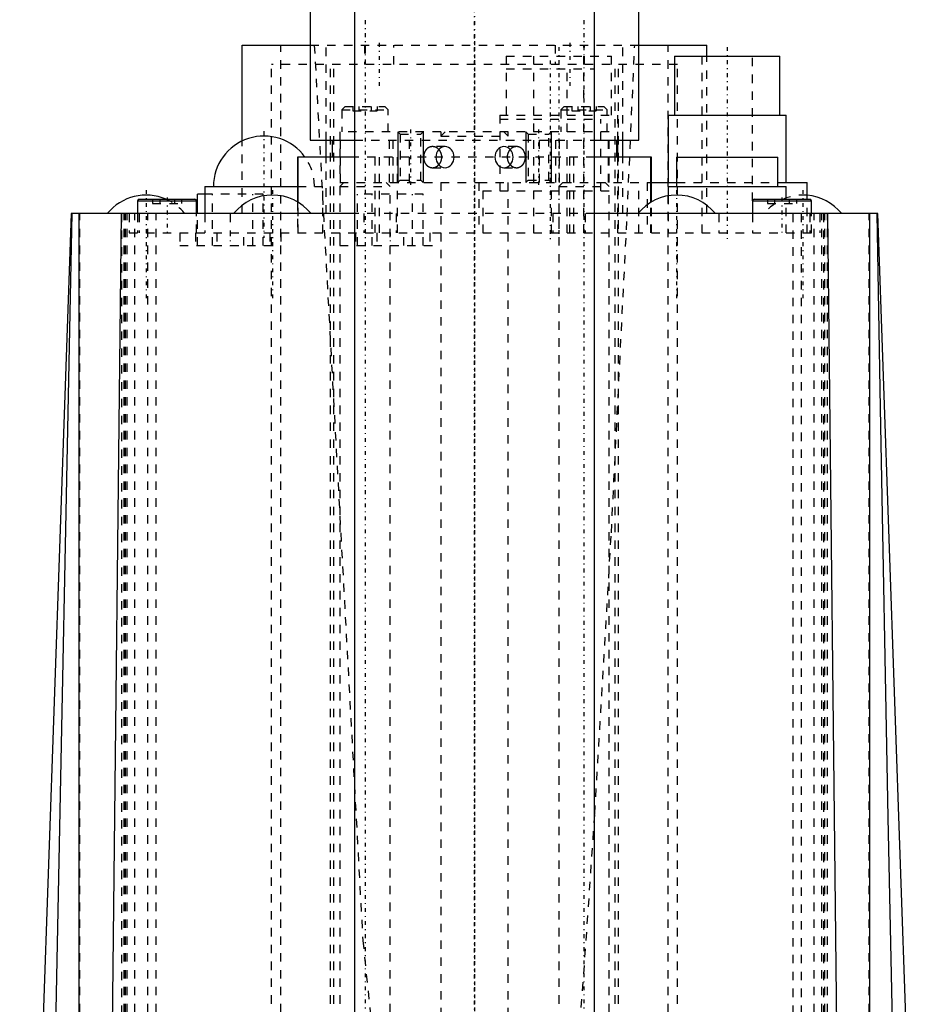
# Model space of a CAD drawing. Extents: x -54 to 54, y -3 to 544.
# Tile 4 of 5: x -54 to 54, y 244 to 361. Entities that reach past the tile are written whole.
import ezdxf

# ---------------------------------------------------------------- set-up
doc = ezdxf.new("R2010")
doc.units = 0
doc.linetypes.add('CENTER', pattern=[1.5, 0.45, -0.5, 0.05, -0.5])
doc.linetypes.add('DASHED', pattern=[2, 1, -1])
for name, color, linetype in [('AM_0', 7, 'CONTINUOUS'), ('AM_10', 7, 'CONTINUOUS'), ('AM_3', 7, 'DASHED'), ('AM_7', 7, 'CENTER')]:
    doc.layers.add(name, color=color, linetype=linetype)

msp = doc.modelspace()

# ---------------------------------------------------------------- linework, layer by layer
at = {"layer": 'AM_0', "color": 7, "linetype": 'CONTINUOUS'}
for p, q in [((-14.25, 382), (-14.25, 172)), ((14.25, 172), (14.25, 382)), ((-19.5, 364), (-19.5, 347)), ((19.5, 347), (19.5, 364)), ((-27.6, 346.91), (-27.6, 358.3)), ((-27.6, 358.3), (-19.5, 358.3)), ((19.5, 358.3), (27.6, 358.3)), ((27.6, 357), (27.6, 358.3)), ((23.75, 357), (23.75, 350)), ((23.75, 357), (36.25, 357)), ((36.25, 350), (36.25, 357)), ((23, 350), (23, 342)), ((23, 350), (37, 350)), ((37, 342), (37, 350)), ((-19.5, 347), (-14.27, 347)), ((-17.6, 345), (-17.6, 347)), ((-16.9, 347), (-16.9, 345)), ((14.27, 347), (19.5, 347)), ((16.9, 345), (16.9, 347)), ((17, 345), (17, 347)), ((17.6, 345), (17.6, 347)), ((-21, 345), (-21, 339.68)), ((-14.25, 345), (-21, 345)), ((-20.94, 339.65), (-20.94, 345)), ((21, 345), (14.25, 345)), ((20.94, 339.65), (20.94, 345)), ((21, 339.68), (21, 345)), ((24, 345), (24, 341.5)), ((24, 345), (36, 345)), ((36, 341.5), (36, 345)), ((-32, 341.5), (-32, 338.3)), ((-32, 341.5), (-21, 341.5)), ((20.99, 342), (24, 342)), ((23, 341.5), (23, 340.41)), ((23, 341.5), (37, 341.5)), ((36, 342), (39.5, 342)), ((37, 340), (37, 341.5)), ((39.5, 340), (39.5, 342)), ((-32.9, 338.3), (-32.9, 340.6)), ((-32, 340.6), (-32.9, 340.6)), ((-40, 339.8), (-40, 338.3)), ((-40, 339.8), (-33, 339.8)), ((-39.8, 340), (-33.2, 340)), ((-33, 338.3), (-33, 339.8)), ((33, 339.8), (33, 338.3)), ((33, 339.8), (40, 339.8)), ((33.2, 340), (39.8, 340)), ((40, 338.3), (40, 339.8)), ((-47.9, 338.3), (-54, 163.5)), ((-51.15, 169.5), (-47.77, 338.3)), ((-14.26, 338.3), (-47.9, 338.3)), ((-46.93, 173.5), (-46.93, 338.3)), ((-41.94, 338.3), (-43.8, 169.5)), ((47.9, 338.3), (14.26, 338.3)), ((43.8, 169.5), (41.94, 338.3)), ((46.93, 173.5), (46.93, 338.3)), ((54, 163.5), (47.9, 338.3))]:
    msp.add_line(p, q, dxfattribs=at)
msp.add_polyline3d([(47.77, 338.3, 0), (48.18, 315.2, 0), (49.09, 266.62, 0), (49.65, 238.65, 0)], dxfattribs=at)
for centre, radius, start, end in [((-25, 341.5), 6, 35.6853, 180), ((-39, 334.6), 5.9, 66.2419, 141.1621), ((-24, 334.6), 5.9, 38.8379, 141.1621), ((24, 334.6), 5.9, 38.8379, 141.1621), ((39, 334.6), 5.9, 38.8379, 85.1386), ((-39.8, 339.8), 0.2, 90, 180), ((-33.2, 339.8), 0.2, 0, 90), ((33.2, 339.8), 0.2, 90, 180), ((39.8, 339.8), 0.2, 0, 90)]:
    msp.add_arc(centre, radius, start, end, dxfattribs=at)
at = {"layer": 'AM_10', "color": 7, "linetype": 'CONTINUOUS'}
for p, q in [((-9.1, 348), (-9.1, 342)), ((-6.1, 348), (-6.1, 342)), ((6.1, 348), (6.1, 342)), ((9.1, 348), (9.1, 342))]:
    msp.add_line(p, q, dxfattribs=at)
at = {"layer": 'AM_3', "color": 6, "linetype": 'DASHED'}
for p, q in [((-22.98, 157.5), (-22.98, 358.3)), ((-19.5, 358.3), (19.5, 358.3)), ((-17.6, 347), (-17.6, 358.3)), ((-13.06, 358.3), (-13.06, 356)), ((-13, 358.3), (-13, 356)), ((-9.56, 356), (-9.56, 358.3)), ((9.56, 358.3), (9.56, 356)), ((13, 336), (13, 358.3)), ((13.06, 356), (13.06, 358.3)), ((17.6, 347), (17.6, 358.3)), ((22.98, 157.5), (22.98, 358.3)), ((3.75, 357), (3.75, 349.5)), ((3.75, 357), (16.25, 357)), ((7, 357), (7, 336)), ((16.25, 350), (16.25, 357)), ((27, 357), (27, 336)), ((27.6, 338.3), (27.6, 357)), ((33, 339.8), (33, 357)), ((-24.1, 182.5), (-24.1, 356)), ((24.1, 356), (-24.1, 356)), ((-17.1, 182.5), (-17.1, 356)), ((-16.72, 182.5), (-16.72, 356)), ((3.75, 355.5), (14.25, 355.5)), ((11, 336), (11, 355.5)), ((16.72, 182.5), (16.72, 356)), ((17.1, 182.5), (17.1, 356)), ((24.1, 182.5), (24.1, 356)), ((-15.35, 351), (-15.75, 350.6)), ((-15.35, 351), (-10.65, 351)), ((-14.44, 351), (-14.44, 350.5)), ((-13.72, 351), (-13.72, 350.5)), ((-12.28, 351), (-12.28, 350.5)), ((-11.56, 351), (-11.56, 350.5)), ((-10.25, 350.6), (-10.65, 351)), ((10.65, 351), (10.25, 350.6)), ((10.65, 351), (15.35, 351)), ((11.56, 351), (11.56, 350.5)), ((12.28, 351), (12.28, 350.5)), ((13.72, 351), (13.72, 350.5)), ((14.44, 351), (14.44, 350.5)), ((15.75, 350.6), (15.35, 351)), ((-15.75, 350.6), (-15.75, 348)), ((-15.75, 350.6), (-10.25, 350.6)), ((-14.44, 350.5), (-11.56, 350.5)), ((-10.25, 348), (-10.25, 350.6)), ((3, 350), (3, 341)), ((3, 350), (17, 350)), ((3, 349.5), (15, 349.5)), ((10.25, 350.6), (10.25, 348)), ((10.25, 350.6), (15.75, 350.6)), ((11.56, 350.5), (14.44, 350.5)), ((15, 341), (15, 349.5)), ((15.75, 348), (15.75, 350.6)), ((17, 347), (17, 350)), ((-16, 348), (-16, 342)), ((16, 348), (-16, 348)), ((-15.9, 342), (-15.9, 348)), ((-10.1, 342), (-10.1, 348)), ((-9.67, 342), (-9.67, 348)), ((-9.1, 348), (-8.83, 347.73)), ((-8.83, 347.73), (-8.83, 342.27)), ((-8.83, 347.73), (-6.37, 347.73)), ((-7.73, 342), (-7.73, 348)), ((-6.37, 347.73), (-6.1, 348)), ((-6.37, 342.27), (-6.37, 347.73)), ((-3.5, 348), (-4, 347.5)), ((-4, 348), (-4, 347.5)), ((-4, 347.5), (4, 347.5)), ((4, 347.5), (3.5, 348)), ((4, 347.5), (4, 348)), ((6.1, 348), (6.37, 347.73)), ((6.37, 347.73), (6.37, 342.27)), ((6.37, 347.73), (8.83, 347.73)), ((7.73, 342), (7.73, 348)), ((8.83, 347.73), (9.1, 348)), ((8.83, 342.27), (8.83, 347.73)), ((9.67, 342), (9.67, 348)), ((10.1, 342), (10.1, 348)), ((15.9, 342), (15.9, 348)), ((16, 342), (16, 348)), ((-27.6, 338.3), (-27.6, 346.91)), ((-14.27, 347), (14.27, 347)), ((-3.5, 346.25), (-5, 346.25)), ((5, 346.25), (3.5, 346.25)), ((-17.6, 338.3), (-17.6, 345)), ((14.25, 345), (-14.25, 345)), ((-11.79, 336), (-11.79, 345)), ((-11.3, 345), (-11.3, 336)), ((-9.15, 336), (-9.15, 345)), ((9.15, 336), (9.15, 345)), ((11.3, 336), (11.3, 345)), ((11.79, 336), (11.79, 345)), ((17, 342), (17, 345)), ((17.6, 338.3), (17.6, 345)), ((-5, 343.75), (-3.5, 343.75)), ((3.5, 343.75), (5, 343.75)), ((-21, 341.5), (-18, 341.5)), ((-18, 336), (-18, 341.5)), ((-15.5, 342), (-16, 341.5)), ((-16, 342), (0.5, 342)), ((-16, 341.5), (-16, 155.5)), ((-16, 341.5), (-10, 341.5)), ((-10, 341.5), (-10.5, 342)), ((-10, 155.5), (-10, 341.5)), ((-8.83, 342.27), (-9.1, 342)), ((-8.83, 342.27), (-6.37, 342.27)), ((-6.1, 342), (-6.37, 342.27)), ((-4, 342), (-4, 155)), ((0.5, 342), (0.5, 336)), ((0.5, 342), (19.5, 342)), ((4, 155), (4, 342)), ((6.37, 342.27), (6.1, 342)), ((6.37, 342.27), (8.83, 342.27)), ((9.1, 342), (8.83, 342.27)), ((10.5, 342), (10, 341.5)), ((10, 341.5), (10, 155.5)), ((10, 341.5), (16, 341.5)), ((16, 341.5), (15.5, 342)), ((16, 155.5), (16, 341.5)), ((19.5, 336), (19.5, 342)), ((20.5, 342), (20.5, 336)), ((20.5, 342), (20.99, 342)), ((24, 342), (36, 342)), ((-25.1, 340.6), (-32, 340.6)), ((-31.12, 334.5), (-31.12, 340.6)), ((-26.32, 334.5), (-26.32, 340.6)), ((-25.1, 334.5), (-25.1, 340.6)), ((-13.9, 334.5), (-13.9, 340.6)), ((-6.1, 340.6), (-13.9, 340.6)), ((-12.15, 334.5), (-12.15, 340.6)), ((-7.35, 334.5), (-7.35, 340.6)), ((-6.1, 334.5), (-6.1, 340.6)), ((1, 341), (1, 336)), ((1, 341), (17, 341)), ((17, 336), (17, 341)), ((23, 340.41), (23, 336)), ((-38.23, 340), (-38.23, 339.5)), ((-38.23, 339.5), (-34.77, 339.5)), ((-37.37, 340), (-37.37, 339.5)), ((-35.63, 340), (-35.63, 339.5)), ((-34.77, 340), (-34.77, 339.5)), ((-21, 339.68), (-21, 336)), ((-20.94, 336), (-20.94, 339.65)), ((20.94, 336), (20.94, 339.65)), ((21, 336), (21, 339.68)), ((34.77, 340), (34.77, 339.5)), ((34.77, 339.5), (38.23, 339.5)), ((35.63, 340), (35.63, 339.5)), ((37, 336), (37, 340)), ((37.37, 340), (37.37, 339.5)), ((38.23, 340), (38.23, 339.5)), ((39.5, 336), (39.5, 340)), ((-46.85, 169.5), (-46.85, 338.3)), ((-41.9, 338.3), (-41.9, 169.5)), ((-41.58, 169.5), (-41.58, 338.3)), ((-41.43, 169.5), (-41.43, 338.3)), ((-41.22, 169.5), (-41.22, 338.3)), ((-41, 338.3), (-41, 336)), ((-40.34, 169.5), (-40.34, 338.3)), ((-40, 338.3), (-40, 336)), ((-39.83, 338.3), (-39.83, 336)), ((-38.8, 169.5), (-38.8, 338.3)), ((-37.8, 169.5), (-37.8, 338.3)), ((-33, 336), (-33, 338.3)), ((-32.9, 334.5), (-32.9, 338.3)), ((-32, 338.3), (-32, 336)), ((-29, 338.3), (-29, 336)), ((14.26, 338.3), (-14.26, 338.3)), ((-13.13, 338.3), (-13.13, 336)), ((-9.3, 338.3), (-9.3, 336)), ((9.3, 338.3), (9.3, 336)), ((13.13, 338.3), (13.13, 336)), ((29, 338.3), (29, 336)), ((33, 338.3), (33, 336)), ((37.8, 338.3), (37.8, 169.5)), ((38.8, 338.3), (38.8, 169.5)), ((39.83, 338.3), (39.83, 336)), ((40, 336), (40, 338.3)), ((40.34, 169.5), (40.34, 338.3)), ((41, 338.3), (41, 336)), ((41.22, 169.5), (41.22, 338.3)), ((41.43, 338.3), (41.43, 169.5)), ((41.58, 169.5), (41.58, 338.3)), ((41.9, 169.5), (41.9, 338.3)), ((46.85, 169.5), (46.85, 338.3)), ((-41, 336), (41, 336)), ((-35, 336), (-35, 334.5)), ((-33.11, 336), (-33.11, 334.5)), ((-30.6, 336), (-30.6, 334.5)), ((-27.4, 334.5), (-27.4, 336)), ((-24.31, 336), (-24.31, 334.5)), ((-23, 336), (-23, 334.5)), ((-16, 336), (-16, 334.5)), ((-14.11, 336), (-14.11, 334.5)), ((-11.6, 336), (-11.6, 334.5)), ((-8.4, 334.5), (-8.4, 336)), ((-5.31, 336), (-5.31, 334.5)), ((-4, 336), (-4, 334.5)), ((-35, 334.5), (-23, 334.5)), ((-16, 334.5), (-4, 334.5))]:
    msp.add_line(p, q, dxfattribs=at)
for points in [[(-3.5, 346.25), (-3.71, 346.23), (-3.91, 346.15), (-4.1, 346.04), (-4.27, 345.88), (-4.4, 345.69), (-4.5, 345.48), (-4.56, 345.24), (-4.58, 345), (-4.56, 344.76), (-4.5, 344.52), (-4.4, 344.31), (-4.27, 344.12), (-4.1, 343.96), (-3.91, 343.85), (-3.71, 343.77), (-3.5, 343.75), (-3.29, 343.77), (-3.09, 343.85), (-2.9, 343.96), (-2.73, 344.12), (-2.6, 344.31), (-2.5, 344.52), (-2.44, 344.76), (-2.42, 345), (-2.44, 345.24), (-2.5, 345.48), (-2.6, 345.69), (-2.73, 345.88), (-2.9, 346.04), (-3.09, 346.15), (-3.29, 346.23)], [(3.5, 343.75), (3.71, 343.77), (3.91, 343.85), (4.1, 343.96), (4.27, 344.12), (4.4, 344.31), (4.5, 344.52), (4.56, 344.76), (4.58, 345), (4.56, 345.24), (4.5, 345.48), (4.4, 345.69), (4.27, 345.88), (4.1, 346.04), (3.91, 346.15), (3.71, 346.23), (3.5, 346.25), (3.29, 346.23), (3.09, 346.15), (2.9, 346.04), (2.73, 345.88), (2.6, 345.69), (2.5, 345.48), (2.44, 345.24), (2.42, 345), (2.44, 344.76), (2.5, 344.52), (2.6, 344.31), (2.73, 344.12), (2.9, 343.96), (3.09, 343.85), (3.29, 343.77)]]:
    msp.add_lwpolyline(points, close=True, dxfattribs=at)
for points in [[(-19.02, 358.3, 0), (-13.26, 252, 0), (-5.69, 179.09, 0)], [(12.23, 238.07, 0), (13.26, 252, 0), (14.28, 267.05, 0), (16.25, 300.42, 0), (18.12, 338, 0), (19.02, 358.3, 0)], [(-5, 346.25, 0), (-5.01, 346.25, 0), (-5.02, 346.25, 0), (-5.04, 346.25, 0), (-5.05, 346.25, 0), (-5.05, 346.25, 0), (-5.07, 346.25, 0), (-5.08, 346.25, 0), (-5.1, 346.24, 0), (-5.11, 346.24, 0), (-5.13, 346.24, 0), (-5.14, 346.24, 0), (-5.15, 346.24, 0), (-5.16, 346.24, 0), (-5.18, 346.23, 0), (-5.19, 346.23, 0), (-5.21, 346.23, 0), (-5.22, 346.22, 0), (-5.23, 346.22, 0), (-5.24, 346.22, 0), (-5.25, 346.21, 0), (-5.27, 346.21, 0), (-5.28, 346.21, 0), (-5.28, 346.21, 0), (-5.3, 346.2, 0), (-5.31, 346.2, 0), (-5.32, 346.19, 0), (-5.33, 346.19, 0), (-5.34, 346.18, 0), (-5.36, 346.18, 0), (-5.37, 346.17, 0), (-5.39, 346.17, 0), (-5.4, 346.16, 0), (-5.41, 346.15, 0), (-5.42, 346.15, 0), (-5.43, 346.14, 0), (-5.44, 346.14, 0), (-5.46, 346.13, 0), (-5.47, 346.12, 0), (-5.49, 346.11, 0), (-5.49, 346.11, 0), (-5.5, 346.1, 0), (-5.51, 346.09, 0), (-5.53, 346.09, 0), (-5.54, 346.08, 0), (-5.55, 346.07, 0), (-5.57, 346.06, 0), (-5.57, 346.05, 0), (-5.58, 346.05, 0), (-5.59, 346.04, 0), (-5.6, 346.03, 0), (-5.62, 346.02, 0), (-5.63, 346.01, 0), (-5.64, 345.99, 0), (-5.65, 345.99, 0), (-5.65, 345.98, 0), (-5.66, 345.97, 0), (-5.68, 345.96, 0), (-5.69, 345.95, 0), (-5.7, 345.94, 0), (-5.71, 345.93, 0), (-5.71, 345.92, 0), (-5.72, 345.91, 0), (-5.73, 345.9, 0), (-5.74, 345.89, 0), (-5.75, 345.88, 0), (-5.75, 345.88, 0), (-5.76, 345.87, 0), (-5.77, 345.85, 0), (-5.78, 345.85, 0), (-5.78, 345.84, 0), (-5.79, 345.83, 0), (-5.8, 345.81, 0), (-5.81, 345.8, 0), (-5.82, 345.79, 0), (-5.83, 345.77, 0), (-5.83, 345.76, 0), (-5.84, 345.76, 0), (-5.85, 345.74, 0), (-5.85, 345.73, 0), (-5.86, 345.71, 0), (-5.87, 345.7, 0), (-5.88, 345.68, 0), (-5.88, 345.67, 0), (-5.89, 345.67, 0), (-5.9, 345.65, 0), (-5.9, 345.64, 0), (-5.91, 345.62, 0), (-5.92, 345.6, 0), (-5.93, 345.59, 0), (-5.93, 345.58, 0), (-5.93, 345.57, 0), (-5.94, 345.55, 0), (-5.95, 345.54, 0), (-5.95, 345.52, 0), (-5.96, 345.5, 0), (-5.96, 345.49, 0), (-5.97, 345.48, 0), (-5.97, 345.47, 0), (-5.97, 345.45, 0), (-5.98, 345.44, 0), (-5.99, 345.42, 0), (-5.99, 345.4, 0), (-5.99, 345.38, 0), (-6, 345.37, 0), (-6, 345.37, 0), (-6, 345.35, 0), (-6.01, 345.33, 0), (-6.01, 345.32, 0), (-6.01, 345.31, 0), (-6.02, 345.29, 0), (-6.02, 345.28, 0), (-6.02, 345.27, 0), (-6.02, 345.26, 0), (-6.02, 345.24, 0), (-6.03, 345.22, 0), (-6.03, 345.2, 0), (-6.03, 345.19, 0), (-6.03, 345.17, 0), (-6.04, 345.16, 0), (-6.04, 345.15, 0), (-6.04, 345.13, 0), (-6.04, 345.11, 0), (-6.04, 345.1, 0), (-6.04, 345.08, 0), (-6.04, 345.06, 0), (-6.04, 345.05, 0), (-6.04, 345.04, 0), (-6.04, 345.03, 0), (-6.04, 345.01, 0), (-6.04, 345, 0)], [(-3.88, 345, 0), (-3.88, 345.01, 0), (-3.88, 345.03, 0), (-3.88, 345.04, 0), (-3.88, 345.05, 0), (-3.88, 345.06, 0), (-3.88, 345.08, 0), (-3.88, 345.1, 0), (-3.88, 345.11, 0), (-3.88, 345.13, 0), (-3.89, 345.15, 0), (-3.89, 345.16, 0), (-3.89, 345.17, 0), (-3.89, 345.19, 0), (-3.89, 345.2, 0), (-3.9, 345.22, 0), (-3.9, 345.24, 0), (-3.9, 345.26, 0), (-3.91, 345.27, 0), (-3.91, 345.28, 0), (-3.91, 345.29, 0), (-3.92, 345.31, 0), (-3.92, 345.32, 0), (-3.92, 345.33, 0), (-3.92, 345.35, 0), (-3.93, 345.37, 0), (-3.93, 345.37, 0), (-3.93, 345.38, 0), (-3.94, 345.4, 0), (-3.95, 345.42, 0), (-3.95, 345.44, 0), (-3.96, 345.45, 0), (-3.96, 345.47, 0), (-3.97, 345.48, 0), (-3.97, 345.49, 0), (-3.98, 345.5, 0), (-3.98, 345.52, 0), (-3.99, 345.54, 0), (-4, 345.55, 0), (-4.01, 345.57, 0), (-4.01, 345.58, 0), (-4.01, 345.59, 0), (-4.02, 345.6, 0), (-4.03, 345.62, 0), (-4.04, 345.64, 0), (-4.05, 345.65, 0), (-4.06, 345.67, 0), (-4.06, 345.67, 0), (-4.07, 345.68, 0), (-4.07, 345.7, 0), (-4.08, 345.71, 0), (-4.09, 345.73, 0), (-4.1, 345.74, 0), (-4.11, 345.76, 0), (-4.12, 345.76, 0), (-4.12, 345.77, 0), (-4.13, 345.79, 0), (-4.14, 345.8, 0), (-4.15, 345.81, 0), (-4.17, 345.83, 0), (-4.18, 345.84, 0), (-4.18, 345.85, 0), (-4.19, 345.85, 0), (-4.2, 345.87, 0), (-4.21, 345.88, 0), (-4.21, 345.88, 0), (-4.22, 345.89, 0), (-4.23, 345.9, 0), (-4.24, 345.91, 0), (-4.25, 345.92, 0), (-4.26, 345.93, 0), (-4.27, 345.94, 0), (-4.28, 345.95, 0), (-4.29, 345.96, 0), (-4.3, 345.97, 0), (-4.32, 345.98, 0), (-4.32, 345.99, 0), (-4.33, 345.99, 0), (-4.34, 346.01, 0), (-4.36, 346.02, 0), (-4.37, 346.03, 0), (-4.38, 346.04, 0), (-4.4, 346.05, 0), (-4.4, 346.05, 0), (-4.41, 346.06, 0), (-4.43, 346.07, 0), (-4.44, 346.08, 0), (-4.45, 346.09, 0), (-4.47, 346.09, 0), (-4.48, 346.1, 0), (-4.49, 346.11, 0), (-4.5, 346.11, 0), (-4.51, 346.12, 0), (-4.53, 346.13, 0), (-4.54, 346.14, 0), (-4.56, 346.14, 0), (-4.57, 346.15, 0), (-4.58, 346.15, 0), (-4.59, 346.16, 0), (-4.6, 346.17, 0), (-4.62, 346.17, 0), (-4.63, 346.18, 0), (-4.65, 346.18, 0), (-4.66, 346.19, 0), (-4.67, 346.19, 0), (-4.68, 346.2, 0), (-4.7, 346.2, 0), (-4.71, 346.21, 0), (-4.72, 346.21, 0), (-4.73, 346.21, 0), (-4.74, 346.21, 0), (-4.76, 346.22, 0), (-4.77, 346.22, 0), (-4.77, 346.22, 0), (-4.79, 346.23, 0), (-4.81, 346.23, 0), (-4.82, 346.23, 0), (-4.84, 346.24, 0), (-4.85, 346.24, 0), (-4.86, 346.24, 0), (-4.87, 346.24, 0), (-4.88, 346.24, 0), (-4.9, 346.24, 0), (-4.92, 346.25, 0), (-4.93, 346.25, 0), (-4.95, 346.25, 0), (-4.95, 346.25, 0), (-4.96, 346.25, 0), (-4.98, 346.25, 0), (-4.99, 346.25, 0), (-5, 346.25, 0)], [(5, 346.25, 0), (4.99, 346.25, 0), (4.98, 346.25, 0), (4.96, 346.25, 0), (4.95, 346.25, 0), (4.95, 346.25, 0), (4.93, 346.25, 0), (4.92, 346.25, 0), (4.9, 346.24, 0), (4.88, 346.24, 0), (4.87, 346.24, 0), (4.86, 346.24, 0), (4.85, 346.24, 0), (4.84, 346.24, 0), (4.82, 346.23, 0), (4.81, 346.23, 0), (4.79, 346.23, 0), (4.77, 346.22, 0), (4.77, 346.22, 0), (4.76, 346.22, 0), (4.74, 346.21, 0), (4.73, 346.21, 0), (4.72, 346.21, 0), (4.71, 346.21, 0), (4.7, 346.2, 0), (4.68, 346.2, 0), (4.67, 346.19, 0), (4.66, 346.19, 0), (4.65, 346.18, 0), (4.63, 346.18, 0), (4.62, 346.17, 0), (4.6, 346.17, 0), (4.59, 346.16, 0), (4.58, 346.15, 0), (4.57, 346.15, 0), (4.56, 346.14, 0), (4.54, 346.14, 0), (4.53, 346.13, 0), (4.51, 346.12, 0), (4.5, 346.11, 0), (4.49, 346.11, 0), (4.48, 346.1, 0), (4.47, 346.09, 0), (4.45, 346.09, 0), (4.44, 346.08, 0), (4.43, 346.07, 0), (4.41, 346.06, 0), (4.4, 346.05, 0), (4.4, 346.05, 0), (4.38, 346.04, 0), (4.37, 346.03, 0), (4.36, 346.02, 0), (4.34, 346.01, 0), (4.33, 345.99, 0), (4.32, 345.99, 0), (4.32, 345.98, 0), (4.3, 345.97, 0), (4.29, 345.96, 0), (4.28, 345.95, 0), (4.27, 345.94, 0), (4.26, 345.93, 0), (4.25, 345.92, 0), (4.24, 345.91, 0), (4.23, 345.9, 0), (4.22, 345.89, 0), (4.21, 345.88, 0), (4.21, 345.88, 0), (4.2, 345.87, 0), (4.19, 345.85, 0), (4.18, 345.85, 0), (4.18, 345.84, 0), (4.17, 345.83, 0), (4.15, 345.81, 0), (4.14, 345.8, 0), (4.13, 345.79, 0), (4.12, 345.77, 0), (4.12, 345.76, 0), (4.11, 345.76, 0), (4.1, 345.74, 0), (4.09, 345.73, 0), (4.08, 345.71, 0), (4.07, 345.7, 0), (4.07, 345.68, 0), (4.06, 345.67, 0), (4.06, 345.67, 0), (4.05, 345.65, 0), (4.04, 345.64, 0), (4.03, 345.62, 0), (4.02, 345.6, 0), (4.01, 345.59, 0), (4.01, 345.58, 0), (4.01, 345.57, 0), (4, 345.55, 0), (3.99, 345.54, 0), (3.98, 345.52, 0), (3.98, 345.5, 0), (3.97, 345.49, 0), (3.97, 345.48, 0), (3.96, 345.47, 0), (3.96, 345.45, 0), (3.95, 345.44, 0), (3.95, 345.42, 0), (3.94, 345.4, 0), (3.93, 345.38, 0), (3.93, 345.37, 0), (3.93, 345.37, 0), (3.92, 345.35, 0), (3.92, 345.33, 0), (3.92, 345.32, 0), (3.92, 345.31, 0), (3.91, 345.29, 0), (3.91, 345.28, 0), (3.91, 345.27, 0), (3.9, 345.26, 0), (3.9, 345.24, 0), (3.9, 345.22, 0), (3.89, 345.2, 0), (3.89, 345.19, 0), (3.89, 345.17, 0), (3.89, 345.16, 0), (3.89, 345.15, 0), (3.88, 345.13, 0), (3.88, 345.11, 0), (3.88, 345.1, 0), (3.88, 345.08, 0), (3.88, 345.06, 0), (3.88, 345.05, 0), (3.88, 345.04, 0), (3.88, 345.03, 0), (3.88, 345.01, 0), (3.88, 345, 0)], [(5, 343.75, 0), (5.02, 343.75, 0), (5.05, 343.75, 0), (5.08, 343.75, 0), (5.09, 343.75, 0), (5.11, 343.76, 0), (5.14, 343.76, 0), (5.17, 343.77, 0), (5.2, 343.77, 0), (5.23, 343.78, 0), (5.26, 343.79, 0), (5.28, 343.79, 0), (5.29, 343.8, 0), (5.32, 343.81, 0), (5.35, 343.82, 0), (5.38, 343.83, 0), (5.41, 343.85, 0), (5.44, 343.86, 0), (5.45, 343.87, 0), (5.47, 343.88, 0), (5.49, 343.89, 0), (5.52, 343.91, 0), (5.53, 343.92, 0), (5.55, 343.93, 0), (5.57, 343.95, 0), (5.6, 343.97, 0), (5.61, 343.98, 0), (5.62, 343.99, 0), (5.65, 344.01, 0), (5.67, 344.03, 0), (5.69, 344.06, 0), (5.71, 344.08, 0), (5.74, 344.1, 0), (5.75, 344.12, 0), (5.76, 344.13, 0), (5.78, 344.15, 0), (5.8, 344.18, 0), (5.81, 344.21, 0), (5.83, 344.24, 0), (5.85, 344.27, 0), (5.86, 344.28, 0), (5.87, 344.29, 0), (5.88, 344.33, 0), (5.9, 344.36, 0), (5.91, 344.39, 0), (5.93, 344.42, 0), (5.94, 344.45, 0), (5.95, 344.47, 0), (5.95, 344.49, 0), (5.97, 344.52, 0), (5.98, 344.56, 0), (5.99, 344.59, 0), (6, 344.63, 0), (6.01, 344.66, 0), (6.01, 344.68, 0), (6.01, 344.7, 0), (6.02, 344.73, 0), (6.03, 344.77, 0), (6.03, 344.8, 0), (6.04, 344.84, 0), (6.04, 344.88, 0), (6.04, 344.89, 0), (6.04, 344.91, 0), (6.04, 344.95, 0), (6.04, 344.98, 0), (6.04, 345, 0), (6.04, 345.02, 0), (6.04, 345.05, 0), (6.04, 345.09, 0), (6.04, 345.11, 0), (6.04, 345.12, 0), (6.04, 345.16, 0), (6.03, 345.2, 0), (6.03, 345.23, 0), (6.02, 345.27, 0), (6.01, 345.3, 0), (6.01, 345.32, 0), (6.01, 345.34, 0), (6, 345.37, 0), (5.99, 345.41, 0), (5.98, 345.44, 0), (5.97, 345.48, 0), (5.95, 345.51, 0), (5.95, 345.53, 0), (5.94, 345.55, 0), (5.93, 345.58, 0), (5.91, 345.61, 0), (5.9, 345.64, 0), (5.88, 345.67, 0), (5.87, 345.71, 0), (5.86, 345.72, 0), (5.85, 345.73, 0), (5.83, 345.76, 0), (5.81, 345.79, 0), (5.8, 345.82, 0), (5.78, 345.85, 0), (5.76, 345.87, 0), (5.75, 345.88, 0), (5.74, 345.9, 0), (5.71, 345.92, 0), (5.69, 345.94, 0), (5.67, 345.97, 0), (5.65, 345.99, 0), (5.62, 346.01, 0), (5.61, 346.02, 0), (5.6, 346.03, 0), (5.57, 346.05, 0), (5.55, 346.07, 0), (5.53, 346.08, 0), (5.52, 346.09, 0), (5.49, 346.11, 0), (5.47, 346.12, 0), (5.45, 346.13, 0), (5.44, 346.14, 0), (5.41, 346.15, 0), (5.38, 346.17, 0), (5.35, 346.18, 0), (5.32, 346.19, 0), (5.29, 346.2, 0), (5.28, 346.21, 0), (5.26, 346.21, 0), (5.23, 346.22, 0), (5.2, 346.23, 0), (5.17, 346.23, 0), (5.14, 346.24, 0), (5.11, 346.24, 0), (5.09, 346.25, 0), (5.08, 346.25, 0), (5.05, 346.25, 0), (5.02, 346.25, 0), (5, 346.25, 0)], [(-6.04, 345, 0), (-6.04, 344.99, 0), (-6.04, 344.97, 0), (-6.04, 344.96, 0), (-6.04, 344.95, 0), (-6.04, 344.94, 0), (-6.04, 344.92, 0), (-6.04, 344.9, 0), (-6.04, 344.89, 0), (-6.04, 344.87, 0), (-6.04, 344.85, 0), (-6.04, 344.84, 0), (-6.03, 344.83, 0), (-6.03, 344.81, 0), (-6.03, 344.8, 0), (-6.03, 344.78, 0), (-6.02, 344.76, 0), (-6.02, 344.74, 0), (-6.02, 344.73, 0), (-6.02, 344.72, 0), (-6.02, 344.71, 0), (-6.01, 344.69, 0), (-6.01, 344.68, 0), (-6.01, 344.67, 0), (-6, 344.65, 0), (-6, 344.63, 0), (-6, 344.63, 0), (-5.99, 344.62, 0), (-5.99, 344.6, 0), (-5.99, 344.58, 0), (-5.98, 344.56, 0), (-5.97, 344.55, 0), (-5.97, 344.53, 0), (-5.97, 344.52, 0), (-5.96, 344.51, 0), (-5.96, 344.5, 0), (-5.95, 344.48, 0), (-5.95, 344.46, 0), (-5.94, 344.45, 0), (-5.93, 344.43, 0), (-5.93, 344.42, 0), (-5.93, 344.41, 0), (-5.92, 344.4, 0), (-5.91, 344.38, 0), (-5.9, 344.36, 0), (-5.9, 344.35, 0), (-5.89, 344.33, 0), (-5.88, 344.33, 0), (-5.88, 344.32, 0), (-5.87, 344.3, 0), (-5.86, 344.29, 0), (-5.85, 344.27, 0), (-5.85, 344.26, 0), (-5.84, 344.24, 0), (-5.83, 344.24, 0), (-5.83, 344.23, 0), (-5.82, 344.21, 0), (-5.81, 344.2, 0), (-5.8, 344.19, 0), (-5.79, 344.17, 0), (-5.78, 344.16, 0), (-5.78, 344.15, 0), (-5.77, 344.15, 0), (-5.76, 344.13, 0), (-5.75, 344.12, 0), (-5.75, 344.12, 0), (-5.74, 344.11, 0), (-5.73, 344.1, 0), (-5.72, 344.09, 0), (-5.71, 344.08, 0), (-5.71, 344.07, 0), (-5.7, 344.06, 0), (-5.69, 344.05, 0), (-5.68, 344.04, 0), (-5.66, 344.03, 0), (-5.65, 344.02, 0), (-5.65, 344.01, 0), (-5.64, 344.01, 0), (-5.63, 343.99, 0), (-5.62, 343.98, 0), (-5.6, 343.97, 0), (-5.59, 343.96, 0), (-5.58, 343.95, 0), (-5.57, 343.95, 0), (-5.57, 343.94, 0), (-5.55, 343.93, 0), (-5.54, 343.92, 0), (-5.53, 343.91, 0), (-5.51, 343.91, 0), (-5.5, 343.9, 0), (-5.49, 343.89, 0), (-5.49, 343.89, 0), (-5.47, 343.88, 0), (-5.46, 343.87, 0), (-5.44, 343.86, 0), (-5.43, 343.86, 0), (-5.42, 343.85, 0), (-5.41, 343.85, 0), (-5.4, 343.84, 0), (-5.39, 343.83, 0), (-5.37, 343.83, 0), (-5.36, 343.82, 0), (-5.34, 343.82, 0), (-5.33, 343.81, 0), (-5.32, 343.81, 0), (-5.31, 343.8, 0), (-5.3, 343.8, 0), (-5.28, 343.79, 0), (-5.28, 343.79, 0), (-5.27, 343.79, 0), (-5.25, 343.79, 0), (-5.24, 343.78, 0), (-5.23, 343.78, 0), (-5.22, 343.78, 0), (-5.21, 343.77, 0), (-5.19, 343.77, 0), (-5.18, 343.77, 0), (-5.16, 343.76, 0), (-5.15, 343.76, 0), (-5.14, 343.76, 0), (-5.13, 343.76, 0), (-5.11, 343.76, 0), (-5.1, 343.76, 0), (-5.08, 343.75, 0), (-5.07, 343.75, 0), (-5.05, 343.75, 0), (-5.05, 343.75, 0), (-5.04, 343.75, 0), (-5.02, 343.75, 0), (-5.01, 343.75, 0), (-5, 343.75, 0)], [(-5, 343.75, 0), (-4.99, 343.75, 0), (-4.98, 343.75, 0), (-4.96, 343.75, 0), (-4.95, 343.75, 0), (-4.95, 343.75, 0), (-4.93, 343.75, 0), (-4.92, 343.75, 0), (-4.9, 343.76, 0), (-4.88, 343.76, 0), (-4.87, 343.76, 0), (-4.86, 343.76, 0), (-4.85, 343.76, 0), (-4.84, 343.76, 0), (-4.82, 343.77, 0), (-4.81, 343.77, 0), (-4.79, 343.77, 0), (-4.77, 343.78, 0), (-4.77, 343.78, 0), (-4.76, 343.78, 0), (-4.74, 343.79, 0), (-4.73, 343.79, 0), (-4.72, 343.79, 0), (-4.71, 343.79, 0), (-4.7, 343.8, 0), (-4.68, 343.8, 0), (-4.67, 343.81, 0), (-4.66, 343.81, 0), (-4.65, 343.82, 0), (-4.63, 343.82, 0), (-4.62, 343.83, 0), (-4.6, 343.83, 0), (-4.59, 343.84, 0), (-4.58, 343.85, 0), (-4.57, 343.85, 0), (-4.56, 343.86, 0), (-4.54, 343.86, 0), (-4.53, 343.87, 0), (-4.51, 343.88, 0), (-4.5, 343.89, 0), (-4.49, 343.89, 0), (-4.48, 343.9, 0), (-4.47, 343.91, 0), (-4.45, 343.91, 0), (-4.44, 343.92, 0), (-4.43, 343.93, 0), (-4.41, 343.94, 0), (-4.4, 343.95, 0), (-4.4, 343.95, 0), (-4.38, 343.96, 0), (-4.37, 343.97, 0), (-4.36, 343.98, 0), (-4.34, 343.99, 0), (-4.33, 344.01, 0), (-4.32, 344.01, 0), (-4.32, 344.02, 0), (-4.3, 344.03, 0), (-4.29, 344.04, 0), (-4.28, 344.05, 0), (-4.27, 344.06, 0), (-4.26, 344.07, 0), (-4.25, 344.08, 0), (-4.24, 344.09, 0), (-4.23, 344.1, 0), (-4.22, 344.11, 0), (-4.21, 344.12, 0), (-4.21, 344.12, 0), (-4.2, 344.13, 0), (-4.19, 344.15, 0), (-4.18, 344.15, 0), (-4.18, 344.16, 0), (-4.17, 344.17, 0), (-4.15, 344.19, 0), (-4.14, 344.2, 0), (-4.13, 344.21, 0), (-4.12, 344.23, 0), (-4.12, 344.24, 0), (-4.11, 344.24, 0), (-4.1, 344.26, 0), (-4.09, 344.27, 0), (-4.08, 344.29, 0), (-4.07, 344.3, 0), (-4.07, 344.32, 0), (-4.06, 344.33, 0), (-4.06, 344.33, 0), (-4.05, 344.35, 0), (-4.04, 344.36, 0), (-4.03, 344.38, 0), (-4.02, 344.4, 0), (-4.01, 344.41, 0), (-4.01, 344.42, 0), (-4.01, 344.43, 0), (-4, 344.45, 0), (-3.99, 344.46, 0), (-3.98, 344.48, 0), (-3.98, 344.5, 0), (-3.97, 344.51, 0), (-3.97, 344.52, 0), (-3.96, 344.53, 0), (-3.96, 344.55, 0), (-3.95, 344.56, 0), (-3.95, 344.58, 0), (-3.94, 344.6, 0), (-3.93, 344.62, 0), (-3.93, 344.63, 0), (-3.93, 344.63, 0), (-3.92, 344.65, 0), (-3.92, 344.67, 0), (-3.92, 344.68, 0), (-3.92, 344.69, 0), (-3.91, 344.71, 0), (-3.91, 344.72, 0), (-3.91, 344.73, 0), (-3.9, 344.74, 0), (-3.9, 344.76, 0), (-3.9, 344.78, 0), (-3.89, 344.8, 0), (-3.89, 344.81, 0), (-3.89, 344.83, 0), (-3.89, 344.84, 0), (-3.89, 344.85, 0), (-3.88, 344.87, 0), (-3.88, 344.89, 0), (-3.88, 344.9, 0), (-3.88, 344.92, 0), (-3.88, 344.94, 0), (-3.88, 344.95, 0), (-3.88, 344.96, 0), (-3.88, 344.97, 0), (-3.88, 344.99, 0), (-3.88, 345, 0)], [(3.88, 345, 0), (3.88, 344.99, 0), (3.88, 344.97, 0), (3.88, 344.96, 0), (3.88, 344.95, 0), (3.88, 344.94, 0), (3.88, 344.92, 0), (3.88, 344.9, 0), (3.88, 344.89, 0), (3.88, 344.87, 0), (3.89, 344.85, 0), (3.89, 344.84, 0), (3.89, 344.83, 0), (3.89, 344.81, 0), (3.89, 344.8, 0), (3.9, 344.78, 0), (3.9, 344.76, 0), (3.9, 344.74, 0), (3.91, 344.73, 0), (3.91, 344.72, 0), (3.91, 344.71, 0), (3.92, 344.69, 0), (3.92, 344.68, 0), (3.92, 344.67, 0), (3.92, 344.65, 0), (3.93, 344.63, 0), (3.93, 344.63, 0), (3.93, 344.62, 0), (3.94, 344.6, 0), (3.95, 344.58, 0), (3.95, 344.56, 0), (3.96, 344.55, 0), (3.96, 344.53, 0), (3.97, 344.52, 0), (3.97, 344.51, 0), (3.98, 344.5, 0), (3.98, 344.48, 0), (3.99, 344.46, 0), (4, 344.45, 0), (4.01, 344.43, 0), (4.01, 344.42, 0), (4.01, 344.41, 0), (4.02, 344.4, 0), (4.03, 344.38, 0), (4.04, 344.36, 0), (4.05, 344.35, 0), (4.06, 344.33, 0), (4.06, 344.33, 0), (4.07, 344.32, 0), (4.07, 344.3, 0), (4.08, 344.29, 0), (4.09, 344.27, 0), (4.1, 344.26, 0), (4.11, 344.24, 0), (4.12, 344.24, 0), (4.12, 344.23, 0), (4.13, 344.21, 0), (4.14, 344.2, 0), (4.15, 344.19, 0), (4.17, 344.17, 0), (4.18, 344.16, 0), (4.18, 344.15, 0), (4.19, 344.15, 0), (4.2, 344.13, 0), (4.21, 344.12, 0), (4.21, 344.12, 0), (4.22, 344.11, 0), (4.23, 344.1, 0), (4.24, 344.09, 0), (4.25, 344.08, 0), (4.26, 344.07, 0), (4.27, 344.06, 0), (4.28, 344.05, 0), (4.29, 344.04, 0), (4.3, 344.03, 0), (4.32, 344.02, 0), (4.32, 344.01, 0), (4.33, 344.01, 0), (4.34, 343.99, 0), (4.36, 343.98, 0), (4.37, 343.97, 0), (4.38, 343.96, 0), (4.4, 343.95, 0), (4.4, 343.95, 0), (4.41, 343.94, 0), (4.43, 343.93, 0), (4.44, 343.92, 0), (4.45, 343.91, 0), (4.47, 343.91, 0), (4.48, 343.9, 0), (4.49, 343.89, 0), (4.5, 343.89, 0), (4.51, 343.88, 0), (4.53, 343.87, 0), (4.54, 343.86, 0), (4.56, 343.86, 0), (4.57, 343.85, 0), (4.58, 343.85, 0), (4.59, 343.84, 0), (4.6, 343.83, 0), (4.62, 343.83, 0), (4.63, 343.82, 0), (4.65, 343.82, 0), (4.66, 343.81, 0), (4.67, 343.81, 0), (4.68, 343.8, 0), (4.7, 343.8, 0), (4.71, 343.79, 0), (4.72, 343.79, 0), (4.73, 343.79, 0), (4.74, 343.79, 0), (4.76, 343.78, 0), (4.77, 343.78, 0), (4.77, 343.78, 0), (4.79, 343.77, 0), (4.81, 343.77, 0), (4.82, 343.77, 0), (4.84, 343.76, 0), (4.85, 343.76, 0), (4.86, 343.76, 0), (4.87, 343.76, 0), (4.88, 343.76, 0), (4.9, 343.76, 0), (4.92, 343.75, 0), (4.93, 343.75, 0), (4.95, 343.75, 0), (4.95, 343.75, 0), (4.96, 343.75, 0), (4.98, 343.75, 0), (4.99, 343.75, 0), (5, 343.75, 0)]]:
    msp.add_polyline3d(points, dxfattribs=at)
for centre, radius, start, end in [((-25, 341.5), 6, 0, 35.6853), ((39, 334.6), 5.9, 85.1386, 141.1621), ((-39, 334.6), 5.9, 38.8379, 66.2419)]:
    msp.add_arc(centre, radius, start, end, dxfattribs=at)
at = {"layer": 'AM_7', "color": 4, "linetype": 'CENTER'}
for p, q in [((0, 395.25), (0, 147.46)), ((0, 140.55), (0, 392.5)), ((-13, 361.25), (-13, 135.75)), ((13, 361.25), (13, 135.75)), ((-11.31, 358.55), (-11.31, 353.05)), ((0, 358.75), (0, 122.25)), ((10, 358.05), (10, 334.95)), ((11.31, 358.55), (11.31, 353.05)), ((30, 358.05), (30, 334.95)), ((9, 356.48), (9, 335.02)), ((-25, 348.07), (-25, 335.43)), ((-7.6, 348.3), (-7.6, 341.7)), ((7.6, 348.3), (7.6, 341.7)), ((-39, 341.09), (-39, 328.11)), ((-36.5, 340.2), (-36.5, 335.8)), ((-24, 341.09), (-24, 328.11)), ((24, 341.09), (24, 328.11)), ((36.5, 340.2), (36.5, 335.8)), ((39, 341.09), (39, 328.11)), ((-29, 336.07), (-29, 334.43)), ((-10, 336.07), (-10, 334.43))]:
    msp.add_line(p, q, dxfattribs=at)

doc.saveas('drawing.dxf')
